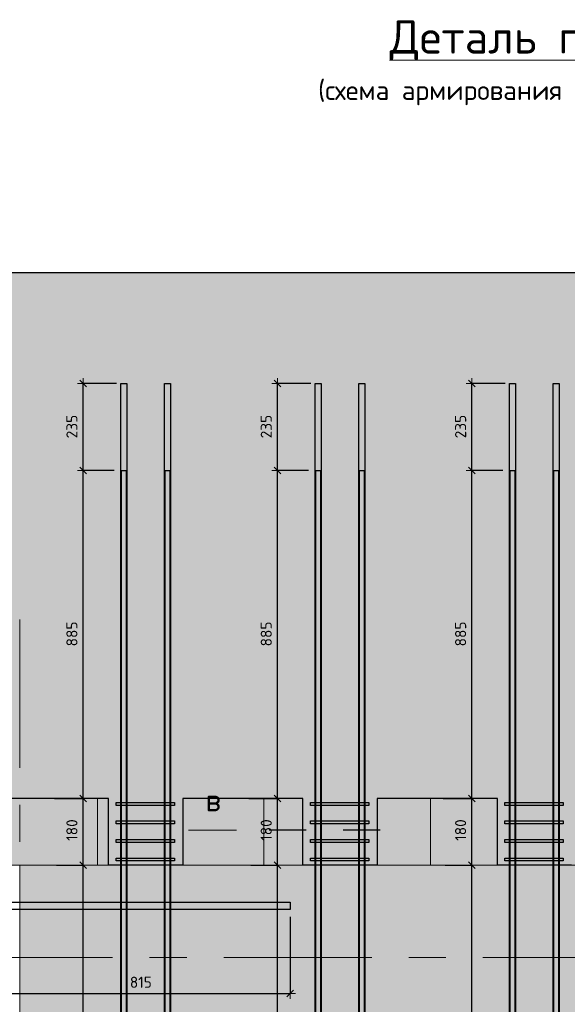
# Model space of a CAD drawing. Header units: metres. Extents: x -38 to 107, y -15 to 21.
# Tile 82 of 167: x 81.24 to 82.72, y -6.23 to -3.57. Entities that reach past the tile are written whole.
import ezdxf

# ---------------------------------------------------------------- set-up
doc = ezdxf.new("R2010")
doc.units = ezdxf.units.M
doc.header["$PDMODE"] = 65
for name, pattern in [('______11', [0.5, 0.4, -0.05, 0, -0.05]), ('______2', [0.0405, 0.03, -0.0105]), ('______5', [1.1, 0.8, -0.1, 0.1, -0.1])]:
    doc.linetypes.add(name, pattern=pattern)
for name, color, linetype, lineweight in [('XR$5$Арм.стержн. Хомут', 240, 'Continuous', 35), ('XR$5$Арм.стержн.горизонт. 1', 180, 'Continuous', 35), ('XR$5$Арм.стержн.горизонт. 2', 202, 'Continuous', 35), ('XR$5$ВК__отв в полу 1-2 эт', 220, 'Continuous', 25), ('XR$5$Общий слой (1)_1', 7, 'Continuous', 13), ('XR$5$Осевая линия (1)', 7, '______5', 13), ('XR$5$Перекрытие (1)', 7, 'Continuous', 35), ('XR$5$Размерная линия (1)', 7, 'Continuous', 13), ('XR$5$Текст_ общее_1', 7, 'Continuous', 13)]:
    doc.layers.add(name, color=color, linetype=linetype, lineweight=lineweight)
doc.layers.add('XR$5$Арм.стержн.Доп. Арм верхн.зоны Х', color=7, linetype='Continuous', lineweight=35, true_color=0x8c8cff)
doc.styles.add('ISOCPEUR', font='txt')
doc.dimstyles.new('DIMSTYLE_24', dxfattribs={"dimtxt": 0.03, "dimasz": 0.03, "dimexe": 0, "dimexo": 0, "dimgap": 0.015, "dimtad": 2, "dimdec": 0, "dimlfac": 1000, "dimrnd": 5, "dimzin": 12, "dimdsep": 46, "dimtxsty": 'ISOCPEUR', "dimblk1": 'ALL_ML_STRICH', "dimblk2": 'ALL_ML_STRICH', "dimsah": 1, "dimcen": 0, "dimclrd": 7, "dimclre": 256, "dimclrt": 7, "dimadec": 0, "dimazin": 0, "dimtfac": 1, "dimtdec": 0, "dimtix": 1, "dimtmove": 2, "dimatfit": 3, "dimfxl": 0, "dimtzin": 0, "dimlwd": 0, "dimlwe": -3, "dimarcsym": 0})
pattern_1 = [(0, (0.45, 0.45), (0.225, 0.225), [0.225, -0.225]), (90, (0.45, 0.45), (-0.225, 0.225), [0.225, -0.225])]

# ---------------------------------------------------------------- blocks, each defined once
blk = doc.blocks.new('ALL_ML_STRICH')
at = {"color": 0, "linetype": 'ByBlock', "lineweight": -2}
for p, q in [((-1, 0), (0.5, 0)), ((-0.3, -0.3), (0.3, 0.3)), ((0, -0.5), (0, 0.5))]:
    blk.add_line(p, q, dxfattribs=at)
blk = doc.blocks.new('*D768')
at = {"layer": 'DEFPOINTS', "color": 7, "linetype": 'Continuous', "lineweight": 13, "transparency": 33554687}
for p in [(82.3694, -5.8499), (82.4614, -6.7349), (82.5656, -6.7349)]:
    blk.add_point(p, dxfattribs=at)
at = {"layer": 'XR$5$Размерная линия (1)', "color": 9, "linetype": 'Continuous', "lineweight": -2, "true_color": 0xc7c7c7, "transparency": 33554687}
for p, q in [((82.3894, -5.8499), (82.4614, -5.8499)), ((82.5456, -6.7349), (82.4614, -6.7349))]:
    blk.add_line(p, q, dxfattribs=at)
at = {"layer": 'XR$5$Размерная линия (1)', "color": 7, "linetype": 'Continuous', "lineweight": -2, "transparency": 33554687}
blk.add_line((82.4614, -6.7349), (82.4614, -5.8499), dxfattribs=at)
at = {"layer": 'XR$5$Размерная линия (1)', "color": 7, "linetype": 'Continuous', "lineweight": 13, "transparency": 33554687, "xscale": 0.03, "yscale": 0.03, "zscale": 0.03}
for p, rotation in [((82.4614, -5.8499), 90), ((82.4614, -6.7349), 270)]:
    blk.add_blockref('ALL_ML_STRICH', p, dxfattribs=dict(at, rotation=rotation))
at = {"layer": 'XR$5$Размерная линия (1)', "color": 7, "linetype": 'Continuous', "lineweight": 13, "transparency": 33554687, "insert": (82.4314, -6.2909), "char_height": 0.03, "width": 0.09, "attachment_point": 5, "rotation": 90, "style": 'ISOCPEUR'}
blk.add_mtext('\\A1;{885}', dxfattribs=at)
blk = doc.blocks.new('*D769')
at = {"layer": 'DEFPOINTS', "color": 7, "linetype": 'Continuous', "lineweight": 13, "transparency": 33554687}
for p in [(82.3647, -5.6699), (82.3694, -5.8499), (82.4614, -5.8499)]:
    blk.add_point(p, dxfattribs=at)
at = {"layer": 'XR$5$Размерная линия (1)', "color": 9, "linetype": 'Continuous', "lineweight": -2, "true_color": 0xc7c7c7, "transparency": 33554687}
for p, q in [((82.3847, -5.6699), (82.4614, -5.6699)), ((82.3894, -5.8499), (82.4614, -5.8499))]:
    blk.add_line(p, q, dxfattribs=at)
at = {"layer": 'XR$5$Размерная линия (1)', "color": 7, "linetype": 'Continuous', "lineweight": -2, "transparency": 33554687}
blk.add_line((82.4614, -5.8499), (82.4614, -5.6699), dxfattribs=at)
at = {"layer": 'XR$5$Размерная линия (1)', "color": 7, "linetype": 'Continuous', "lineweight": 13, "transparency": 33554687, "xscale": 0.03, "yscale": 0.03, "zscale": 0.03}
for p, rotation in [((82.4614, -5.6699), 90), ((82.4614, -5.8499), 270)]:
    blk.add_blockref('ALL_ML_STRICH', p, dxfattribs=dict(at, rotation=rotation))
at = {"layer": 'XR$5$Размерная линия (1)', "color": 7, "linetype": 'Continuous', "lineweight": 13, "transparency": 33554687, "insert": (82.4314, -5.7554), "char_height": 0.03, "width": 0.09, "attachment_point": 5, "rotation": 90, "style": 'ISOCPEUR'}
blk.add_mtext('\\A1;{180}', dxfattribs=at)
blk = doc.blocks.new('*D770')
at = {"layer": 'DEFPOINTS', "color": 7, "linetype": 'Continuous', "lineweight": 13, "transparency": 33554687}
for p in [(82.5656, -4.7849), (82.3647, -5.6699), (82.4614, -5.6699)]:
    blk.add_point(p, dxfattribs=at)
at = {"layer": 'XR$5$Размерная линия (1)', "color": 9, "linetype": 'Continuous', "lineweight": -2, "true_color": 0xc7c7c7, "transparency": 33554687}
for p, q in [((82.5456, -4.7849), (82.4614, -4.7849)), ((82.3847, -5.6699), (82.4614, -5.6699))]:
    blk.add_line(p, q, dxfattribs=at)
at = {"layer": 'XR$5$Размерная линия (1)', "color": 7, "linetype": 'Continuous', "lineweight": -2, "transparency": 33554687}
blk.add_line((82.4614, -5.6699), (82.4614, -4.7849), dxfattribs=at)
at = {"layer": 'XR$5$Размерная линия (1)', "color": 7, "linetype": 'Continuous', "lineweight": 13, "transparency": 33554687, "xscale": 0.03, "yscale": 0.03, "zscale": 0.03}
for p, rotation in [((82.4614, -4.7849), 90), ((82.4614, -5.6699), 270)]:
    blk.add_blockref('ALL_ML_STRICH', p, dxfattribs=dict(at, rotation=rotation))
at = {"layer": 'XR$5$Размерная линия (1)', "color": 7, "linetype": 'Continuous', "lineweight": 13, "transparency": 33554687, "insert": (82.4314, -5.2259), "char_height": 0.03, "width": 0.09, "attachment_point": 5, "rotation": 90, "style": 'ISOCPEUR'}
blk.add_mtext('\\A1;{885}', dxfattribs=at)
blk = doc.blocks.new('*D771')
at = {"layer": 'DEFPOINTS', "color": 7, "linetype": 'Continuous', "lineweight": 13, "transparency": 33554687}
for p in [(82.5721, -4.5499), (82.4614, -4.7849), (82.5656, -4.7849)]:
    blk.add_point(p, dxfattribs=at)
at = {"layer": 'XR$5$Размерная линия (1)', "color": 9, "linetype": 'Continuous', "lineweight": -2, "true_color": 0xc7c7c7, "transparency": 33554687}
for p, q in [((82.5521, -4.5499), (82.4614, -4.5499)), ((82.5456, -4.7849), (82.4614, -4.7849))]:
    blk.add_line(p, q, dxfattribs=at)
at = {"layer": 'XR$5$Размерная линия (1)', "color": 7, "linetype": 'Continuous', "lineweight": -2, "transparency": 33554687}
blk.add_line((82.4614, -4.7849), (82.4614, -4.5499), dxfattribs=at)
at = {"layer": 'XR$5$Размерная линия (1)', "color": 7, "linetype": 'Continuous', "lineweight": 13, "transparency": 33554687, "xscale": 0.03, "yscale": 0.03, "zscale": 0.03}
for p, rotation in [((82.4614, -4.5499), 90), ((82.4614, -4.7849), 270)]:
    blk.add_blockref('ALL_ML_STRICH', p, dxfattribs=dict(at, rotation=rotation))
at = {"layer": 'XR$5$Размерная линия (1)', "color": 7, "linetype": 'Continuous', "lineweight": 13, "transparency": 33554687, "insert": (82.4314, -4.6659), "char_height": 0.03, "width": 0.09, "attachment_point": 5, "rotation": 90, "style": 'ISOCPEUR'}
blk.add_mtext('\\A1;{235}', dxfattribs=at)
blk = doc.blocks.new('*D773')
at = {"layer": 'DEFPOINTS', "color": 7, "linetype": 'Continuous', "lineweight": 13, "transparency": 33554687}
for p in [(81.8444, -5.8499), (81.9364, -6.7349), (82.0406, -6.7349)]:
    blk.add_point(p, dxfattribs=at)
at = {"layer": 'XR$5$Размерная линия (1)', "color": 9, "linetype": 'Continuous', "lineweight": -2, "true_color": 0xc7c7c7, "transparency": 33554687}
for p, q in [((81.8644, -5.8499), (81.9364, -5.8499)), ((82.0206, -6.7349), (81.9364, -6.7349))]:
    blk.add_line(p, q, dxfattribs=at)
at = {"layer": 'XR$5$Размерная линия (1)', "color": 7, "linetype": 'Continuous', "lineweight": -2, "transparency": 33554687}
blk.add_line((81.9364, -6.7349), (81.9364, -5.8499), dxfattribs=at)
at = {"layer": 'XR$5$Размерная линия (1)', "color": 7, "linetype": 'Continuous', "lineweight": 13, "transparency": 33554687, "xscale": 0.03, "yscale": 0.03, "zscale": 0.03}
for p, rotation in [((81.9364, -5.8499), 90), ((81.9364, -6.7349), 270)]:
    blk.add_blockref('ALL_ML_STRICH', p, dxfattribs=dict(at, rotation=rotation))
at = {"layer": 'XR$5$Размерная линия (1)', "color": 7, "linetype": 'Continuous', "lineweight": 13, "transparency": 33554687, "insert": (81.9064, -6.2909), "char_height": 0.03, "width": 0.09, "attachment_point": 5, "rotation": 90, "style": 'ISOCPEUR'}
blk.add_mtext('\\A1;{885}', dxfattribs=at)
blk = doc.blocks.new('*D774')
at = {"layer": 'DEFPOINTS', "color": 7, "linetype": 'Continuous', "lineweight": 13, "transparency": 33554687}
for p in [(81.8397, -5.6699), (81.8444, -5.8499), (81.9364, -5.8499)]:
    blk.add_point(p, dxfattribs=at)
at = {"layer": 'XR$5$Размерная линия (1)', "color": 9, "linetype": 'Continuous', "lineweight": -2, "true_color": 0xc7c7c7, "transparency": 33554687}
for p, q in [((81.8597, -5.6699), (81.9364, -5.6699)), ((81.8644, -5.8499), (81.9364, -5.8499))]:
    blk.add_line(p, q, dxfattribs=at)
at = {"layer": 'XR$5$Размерная линия (1)', "color": 7, "linetype": 'Continuous', "lineweight": -2, "transparency": 33554687}
blk.add_line((81.9364, -5.8499), (81.9364, -5.6699), dxfattribs=at)
at = {"layer": 'XR$5$Размерная линия (1)', "color": 7, "linetype": 'Continuous', "lineweight": 13, "transparency": 33554687, "xscale": 0.03, "yscale": 0.03, "zscale": 0.03}
for p, rotation in [((81.9364, -5.6699), 90), ((81.9364, -5.8499), 270)]:
    blk.add_blockref('ALL_ML_STRICH', p, dxfattribs=dict(at, rotation=rotation))
at = {"layer": 'XR$5$Размерная линия (1)', "color": 7, "linetype": 'Continuous', "lineweight": 13, "transparency": 33554687, "insert": (81.9064, -5.7554), "char_height": 0.03, "width": 0.09, "attachment_point": 5, "rotation": 90, "style": 'ISOCPEUR'}
blk.add_mtext('\\A1;{180}', dxfattribs=at)
blk = doc.blocks.new('*D775')
at = {"layer": 'DEFPOINTS', "color": 7, "linetype": 'Continuous', "lineweight": 13, "transparency": 33554687}
for p in [(82.0406, -4.7849), (81.8397, -5.6699), (81.9364, -5.6699)]:
    blk.add_point(p, dxfattribs=at)
at = {"layer": 'XR$5$Размерная линия (1)', "color": 9, "linetype": 'Continuous', "lineweight": -2, "true_color": 0xc7c7c7, "transparency": 33554687}
for p, q in [((82.0206, -4.7849), (81.9364, -4.7849)), ((81.8597, -5.6699), (81.9364, -5.6699))]:
    blk.add_line(p, q, dxfattribs=at)
at = {"layer": 'XR$5$Размерная линия (1)', "color": 7, "linetype": 'Continuous', "lineweight": -2, "transparency": 33554687}
blk.add_line((81.9364, -5.6699), (81.9364, -4.7849), dxfattribs=at)
at = {"layer": 'XR$5$Размерная линия (1)', "color": 7, "linetype": 'Continuous', "lineweight": 13, "transparency": 33554687, "xscale": 0.03, "yscale": 0.03, "zscale": 0.03}
for p, rotation in [((81.9364, -4.7849), 90), ((81.9364, -5.6699), 270)]:
    blk.add_blockref('ALL_ML_STRICH', p, dxfattribs=dict(at, rotation=rotation))
at = {"layer": 'XR$5$Размерная линия (1)', "color": 7, "linetype": 'Continuous', "lineweight": 13, "transparency": 33554687, "insert": (81.9064, -5.2259), "char_height": 0.03, "width": 0.09, "attachment_point": 5, "rotation": 90, "style": 'ISOCPEUR'}
blk.add_mtext('\\A1;{885}', dxfattribs=at)
blk = doc.blocks.new('*D776')
at = {"layer": 'DEFPOINTS', "color": 7, "linetype": 'Continuous', "lineweight": 13, "transparency": 33554687}
for p in [(82.0471, -4.5499), (81.9364, -4.7849), (82.0406, -4.7849)]:
    blk.add_point(p, dxfattribs=at)
at = {"layer": 'XR$5$Размерная линия (1)', "color": 9, "linetype": 'Continuous', "lineweight": -2, "true_color": 0xc7c7c7, "transparency": 33554687}
for p, q in [((82.0271, -4.5499), (81.9364, -4.5499)), ((82.0206, -4.7849), (81.9364, -4.7849))]:
    blk.add_line(p, q, dxfattribs=at)
at = {"layer": 'XR$5$Размерная линия (1)', "color": 7, "linetype": 'Continuous', "lineweight": -2, "transparency": 33554687}
blk.add_line((81.9364, -4.7849), (81.9364, -4.5499), dxfattribs=at)
at = {"layer": 'XR$5$Размерная линия (1)', "color": 7, "linetype": 'Continuous', "lineweight": 13, "transparency": 33554687, "xscale": 0.03, "yscale": 0.03, "zscale": 0.03}
for p, rotation in [((81.9364, -4.5499), 90), ((81.9364, -4.7849), 270)]:
    blk.add_blockref('ALL_ML_STRICH', p, dxfattribs=dict(at, rotation=rotation))
at = {"layer": 'XR$5$Размерная линия (1)', "color": 7, "linetype": 'Continuous', "lineweight": 13, "transparency": 33554687, "insert": (81.9064, -4.6659), "char_height": 0.03, "width": 0.09, "attachment_point": 5, "rotation": 90, "style": 'ISOCPEUR'}
blk.add_mtext('\\A1;{235}', dxfattribs=at)
blk = doc.blocks.new('*D778')
at = {"layer": 'DEFPOINTS', "color": 7, "linetype": 'Continuous', "lineweight": 13, "transparency": 33554687}
for p in [(81.3194, -5.8499), (81.4114, -6.7349), (81.5156, -6.7349)]:
    blk.add_point(p, dxfattribs=at)
at = {"layer": 'XR$5$Размерная линия (1)', "color": 9, "linetype": 'Continuous', "lineweight": -2, "true_color": 0xc7c7c7, "transparency": 33554687}
for p, q in [((81.3394, -5.8499), (81.4114, -5.8499)), ((81.4956, -6.7349), (81.4114, -6.7349))]:
    blk.add_line(p, q, dxfattribs=at)
at = {"layer": 'XR$5$Размерная линия (1)', "color": 7, "linetype": 'Continuous', "lineweight": -2, "transparency": 33554687}
blk.add_line((81.4114, -6.7349), (81.4114, -5.8499), dxfattribs=at)
at = {"layer": 'XR$5$Размерная линия (1)', "color": 7, "linetype": 'Continuous', "lineweight": 13, "transparency": 33554687, "xscale": 0.03, "yscale": 0.03, "zscale": 0.03}
for p, rotation in [((81.4114, -5.8499), 90), ((81.4114, -6.7349), 270)]:
    blk.add_blockref('ALL_ML_STRICH', p, dxfattribs=dict(at, rotation=rotation))
at = {"layer": 'XR$5$Размерная линия (1)', "color": 7, "linetype": 'Continuous', "lineweight": 13, "transparency": 33554687, "insert": (81.3814, -6.2909), "char_height": 0.03, "width": 0.09, "attachment_point": 5, "rotation": 90, "style": 'ISOCPEUR'}
blk.add_mtext('\\A1;{885}', dxfattribs=at)
blk = doc.blocks.new('*D779')
at = {"layer": 'DEFPOINTS', "color": 7, "linetype": 'Continuous', "lineweight": 13, "transparency": 33554687}
for p in [(81.3147, -5.6699), (81.3194, -5.8499), (81.4114, -5.8499)]:
    blk.add_point(p, dxfattribs=at)
at = {"layer": 'XR$5$Размерная линия (1)', "color": 9, "linetype": 'Continuous', "lineweight": -2, "true_color": 0xc7c7c7, "transparency": 33554687}
for p, q in [((81.3347, -5.6699), (81.4114, -5.6699)), ((81.3394, -5.8499), (81.4114, -5.8499))]:
    blk.add_line(p, q, dxfattribs=at)
at = {"layer": 'XR$5$Размерная линия (1)', "color": 7, "linetype": 'Continuous', "lineweight": -2, "transparency": 33554687}
blk.add_line((81.4114, -5.8499), (81.4114, -5.6699), dxfattribs=at)
at = {"layer": 'XR$5$Размерная линия (1)', "color": 7, "linetype": 'Continuous', "lineweight": 13, "transparency": 33554687, "xscale": 0.03, "yscale": 0.03, "zscale": 0.03}
for p, rotation in [((81.4114, -5.6699), 90), ((81.4114, -5.8499), 270)]:
    blk.add_blockref('ALL_ML_STRICH', p, dxfattribs=dict(at, rotation=rotation))
at = {"layer": 'XR$5$Размерная линия (1)', "color": 7, "linetype": 'Continuous', "lineweight": 13, "transparency": 33554687, "insert": (81.3814, -5.7554), "char_height": 0.03, "width": 0.09, "attachment_point": 5, "rotation": 90, "style": 'ISOCPEUR'}
blk.add_mtext('\\A1;{180}', dxfattribs=at)
blk = doc.blocks.new('*D780')
at = {"layer": 'DEFPOINTS', "color": 7, "linetype": 'Continuous', "lineweight": 13, "transparency": 33554687}
for p in [(81.5156, -4.7849), (81.3147, -5.6699), (81.4114, -5.6699)]:
    blk.add_point(p, dxfattribs=at)
at = {"layer": 'XR$5$Размерная линия (1)', "color": 9, "linetype": 'Continuous', "lineweight": -2, "true_color": 0xc7c7c7, "transparency": 33554687}
for p, q in [((81.4956, -4.7849), (81.4114, -4.7849)), ((81.3347, -5.6699), (81.4114, -5.6699))]:
    blk.add_line(p, q, dxfattribs=at)
at = {"layer": 'XR$5$Размерная линия (1)', "color": 7, "linetype": 'Continuous', "lineweight": -2, "transparency": 33554687}
blk.add_line((81.4114, -5.6699), (81.4114, -4.7849), dxfattribs=at)
at = {"layer": 'XR$5$Размерная линия (1)', "color": 7, "linetype": 'Continuous', "lineweight": 13, "transparency": 33554687, "xscale": 0.03, "yscale": 0.03, "zscale": 0.03}
for p, rotation in [((81.4114, -4.7849), 90), ((81.4114, -5.6699), 270)]:
    blk.add_blockref('ALL_ML_STRICH', p, dxfattribs=dict(at, rotation=rotation))
at = {"layer": 'XR$5$Размерная линия (1)', "color": 7, "linetype": 'Continuous', "lineweight": 13, "transparency": 33554687, "insert": (81.3814, -5.2259), "char_height": 0.03, "width": 0.09, "attachment_point": 5, "rotation": 90, "style": 'ISOCPEUR'}
blk.add_mtext('\\A1;{885}', dxfattribs=at)
blk = doc.blocks.new('*D781')
at = {"layer": 'DEFPOINTS', "color": 7, "linetype": 'Continuous', "lineweight": 13, "transparency": 33554687}
for p in [(81.5221, -4.5499), (81.4114, -4.7849), (81.5156, -4.7849)]:
    blk.add_point(p, dxfattribs=at)
at = {"layer": 'XR$5$Размерная линия (1)', "color": 9, "linetype": 'Continuous', "lineweight": -2, "true_color": 0xc7c7c7, "transparency": 33554687}
for p, q in [((81.5021, -4.5499), (81.4114, -4.5499)), ((81.4956, -4.7849), (81.4114, -4.7849))]:
    blk.add_line(p, q, dxfattribs=at)
at = {"layer": 'XR$5$Размерная линия (1)', "color": 7, "linetype": 'Continuous', "lineweight": -2, "transparency": 33554687}
blk.add_line((81.4114, -4.7849), (81.4114, -4.5499), dxfattribs=at)
at = {"layer": 'XR$5$Размерная линия (1)', "color": 7, "linetype": 'Continuous', "lineweight": 13, "transparency": 33554687, "xscale": 0.03, "yscale": 0.03, "zscale": 0.03}
for p, rotation in [((81.4114, -4.5499), 90), ((81.4114, -4.7849), 270)]:
    blk.add_blockref('ALL_ML_STRICH', p, dxfattribs=dict(at, rotation=rotation))
at = {"layer": 'XR$5$Размерная линия (1)', "color": 7, "linetype": 'Continuous', "lineweight": 13, "transparency": 33554687, "insert": (81.3814, -4.6659), "char_height": 0.03, "width": 0.09, "attachment_point": 5, "rotation": 90, "style": 'ISOCPEUR'}
blk.add_mtext('\\A1;{235}', dxfattribs=at)
blk = doc.blocks.new('*D871')
at = {"layer": 'DEFPOINTS', "color": 7, "linetype": 'Continuous', "lineweight": 13, "transparency": 33554687}
for p in [(81.1556, -5.8499), (81.9706, -5.9699), (81.1556, -6.1964)]:
    blk.add_point(p, dxfattribs=at)
at = {"layer": 'XR$5$Размерная линия (1)', "color": 9, "linetype": 'Continuous', "lineweight": -2, "true_color": 0xc7c7c7, "transparency": 33554687}
for p, q in [((81.1556, -5.8699), (81.1556, -6.1964)), ((81.9706, -5.9899), (81.9706, -6.1964))]:
    blk.add_line(p, q, dxfattribs=at)
at = {"layer": 'XR$5$Размерная линия (1)', "color": 7, "linetype": 'Continuous', "lineweight": -2, "transparency": 33554687}
blk.add_line((81.1556, -6.1964), (81.9706, -6.1964), dxfattribs=at)
at = {"layer": 'XR$5$Размерная линия (1)', "color": 7, "linetype": 'Continuous', "lineweight": 13, "transparency": 33554687, "xscale": 0.03, "yscale": 0.03, "zscale": 0.03, "rotation": 180}
blk.add_blockref('ALL_ML_STRICH', (81.1556, -6.1964), dxfattribs=at)
at = {"layer": 'XR$5$Размерная линия (1)', "color": 7, "linetype": 'Continuous', "lineweight": 13, "transparency": 33554687, "xscale": 0.03, "yscale": 0.03, "zscale": 0.03}
blk.add_blockref('ALL_ML_STRICH', (81.9706, -6.1964), dxfattribs=at)
at = {"layer": 'XR$5$Размерная линия (1)', "color": 7, "linetype": 'Continuous', "lineweight": 13, "transparency": 33554687, "insert": (81.5676, -6.1664), "char_height": 0.03, "width": 0.09, "attachment_point": 5, "style": 'ISOCPEUR'}
blk.add_mtext('\\A1;{815}', dxfattribs=at)

msp = doc.modelspace()

# ---------------------------------------------------------------- hatches: boundary and pattern name
at = {"linetype": 'Continuous', "lineweight": 13, "true_color": 0xf1f1f1, "transparency": 33554687}
for points in [[(84.3056, -4.2499), (80.9556, -4.2499), (80.9556, -5.8499), (84.3056, -5.8499)], [(81.24, -7.2854), (84.4996, -7.2854), (84.4996, -5.8499), (81.24, -5.8499)]]:
    msp.add_hatch(color=7, dxfattribs=at).paths.add_polyline_path(points)
at = {"linetype": 'Continuous', "lineweight": 13, "transparency": 33554687}
h = msp.add_hatch(dxfattribs=at)
h.set_pattern_fill('____', scale=0.225, style=0, pattern_type=2)
h.set_pattern_definition(pattern_1)
h.paths.add_polyline_path([(81.4806, -5.6699), (81.1556, -5.6699), (81.1556, -5.8499), (81.4806, -5.8499)], flags=0)
h = msp.add_hatch(dxfattribs=at)
h.set_pattern_fill('____', scale=0.225, style=0, pattern_type=2)
h.set_pattern_definition(pattern_1)
h.paths.add_polyline_path([(82.0056, -5.6699), (81.6806, -5.6699), (81.6806, -5.8499), (82.0056, -5.8499)], flags=0)
h = msp.add_hatch(dxfattribs=at)
h.set_pattern_fill('____', scale=0.225, style=0, pattern_type=2)
h.set_pattern_definition(pattern_1)
h.paths.add_polyline_path([(82.5306, -5.6699), (82.2056, -5.6699), (82.2056, -5.8499), (82.5306, -5.8499)], flags=0)
at = {"linetype": 'Continuous', "lineweight": 25, "true_color": 0x000000, "transparency": 33554687}
msp.add_hatch(color=18, dxfattribs=at).paths.add_polyline_path([(81.8277, -5.7436), (81.8284, -5.7435), (81.9259, -5.7435), (81.9259, -5.7686), (81.8284, -5.7686), (81.8277, -5.7686), (81.8269, -5.7684), (81.8262, -5.7682), (81.8255, -5.7678), (81.8249, -5.7674), (81.8243, -5.7669), (81.8238, -5.7663), (81.8234, -5.7657), (81.823, -5.765), (81.8228, -5.7643), (81.8226, -5.7635), (81.8226, -5.7627), (81.8226, -5.7494), (81.8226, -5.7486), (81.8228, -5.7479), (81.823, -5.7471), (81.8234, -5.7465), (81.8238, -5.7458), (81.8243, -5.7452), (81.8249, -5.7447), (81.8255, -5.7443), (81.8262, -5.744), (81.8269, -5.7437)], flags=16)
msp.add_hatch(color=18, dxfattribs=at).paths.add_polyline_path([(82.3081, -5.7436), (82.3073, -5.7435), (82.2099, -5.7435), (82.2099, -5.7686), (82.3073, -5.7686), (82.3081, -5.7686), (82.3089, -5.7684), (82.3096, -5.7682), (82.3103, -5.7678), (82.3109, -5.7674), (82.3115, -5.7669), (82.312, -5.7663), (82.3124, -5.7657), (82.3128, -5.765), (82.313, -5.7643), (82.3132, -5.7635), (82.3132, -5.7627), (82.3132, -5.7494), (82.3132, -5.7486), (82.313, -5.7479), (82.3128, -5.7471), (82.3124, -5.7465), (82.312, -5.7458), (82.3115, -5.7452), (82.3109, -5.7447), (82.3103, -5.7443), (82.3096, -5.744), (82.3089, -5.7437)])

# ---------------------------------------------------------------- linework, layer by layer
at = {"color": 7, "linetype": '______2', "lineweight": 25, "transparency": 33554687}
msp.add_line((82.2145, -5.7561), (81.9059, -5.7561), dxfattribs=at)
at = {"color": 7, "linetype": 'Continuous', "lineweight": 13, "transparency": 33554687}
for q in [(81.2406, -7.0099), (84.4306, -5.8499)]:
    msp.add_line((81.2406, -5.8499), q, dxfattribs=at)
at = {"layer": 'XR$5$Арм.стержн. Хомут', "color": 40, "linetype": 'Continuous', "lineweight": 25, "transparency": 33554687}
for points in [[(81.5006, -5.6809), (81.6586, -5.6809), (81.6586, -5.6889), (81.5006, -5.6889), (81.5006, -5.6809)], [(82.0256, -5.6809), (82.1836, -5.6809), (82.1836, -5.6889), (82.0256, -5.6889), (82.0256, -5.6809)], [(82.5506, -5.6809), (82.7086, -5.6809), (82.7086, -5.6889), (82.5506, -5.6889), (82.5506, -5.6809)], [(81.5006, -5.7309), (81.6586, -5.7309), (81.6586, -5.7389), (81.5006, -5.7389), (81.5006, -5.7309)], [(82.0256, -5.7309), (82.1836, -5.7309), (82.1836, -5.7389), (82.0256, -5.7389), (82.0256, -5.7309)], [(82.5506, -5.7309), (82.7086, -5.7309), (82.7086, -5.7389), (82.5506, -5.7389), (82.5506, -5.7309)], [(81.5006, -5.7809), (81.6586, -5.7809), (81.6586, -5.7889), (81.5006, -5.7889), (81.5006, -5.7809)], [(82.0256, -5.7809), (82.1836, -5.7809), (82.1836, -5.7889), (82.0256, -5.7889), (82.0256, -5.7809)], [(82.5506, -5.7809), (82.7086, -5.7809), (82.7086, -5.7889), (82.5506, -5.7889), (82.5506, -5.7809)], [(81.5006, -5.8309), (81.6586, -5.8309), (81.6586, -5.8389), (81.5006, -5.8389), (81.5006, -5.8309)], [(82.0256, -5.8309), (82.1836, -5.8309), (82.1836, -5.8389), (82.0256, -5.8389), (82.0256, -5.8309)], [(82.5506, -5.8309), (82.7086, -5.8309), (82.7086, -5.8389), (82.5506, -5.8389), (82.5506, -5.8309)]]:
    msp.add_lwpolyline(points, dxfattribs=at)
at = {"layer": 'XR$5$Арм.стержн.горизонт. 1', "color": 7, "linetype": 'Continuous', "lineweight": 25, "transparency": 33554687}
for points in [[(81.5136, -6.8899), (81.5136, -4.5499), (81.5296, -4.5499), (81.5296, -6.8899), (81.5136, -6.8899)], [(81.6316, -6.8899), (81.6316, -4.5499), (81.6476, -4.5499), (81.6476, -6.8899), (81.6316, -6.8899)], [(82.0386, -6.8899), (82.0386, -4.5499), (82.0546, -4.5499), (82.0546, -6.8899), (82.0386, -6.8899)], [(82.1566, -6.8899), (82.1566, -4.5499), (82.1726, -4.5499), (82.1726, -6.8899), (82.1566, -6.8899)], [(82.5636, -6.8899), (82.5636, -4.5499), (82.5796, -4.5499), (82.5796, -6.8899), (82.5636, -6.8899)], [(82.6816, -6.8899), (82.6816, -4.5499), (82.6976, -4.5499), (82.6976, -6.8899), (82.6816, -6.8899)]]:
    msp.add_lwpolyline(points, dxfattribs=at)
at = {"layer": 'XR$5$Арм.стержн.горизонт. 2', "color": 34, "linetype": 'Continuous', "lineweight": 25, "transparency": 33554687}
for points in [[(81.5276, -4.7849), (81.5276, -6.7349), (81.5156, -6.7349), (81.5156, -4.7849), (81.5276, -4.7849)], [(81.6456, -4.7849), (81.6456, -6.7349), (81.6336, -6.7349), (81.6336, -4.7849), (81.6456, -4.7849)], [(82.0526, -4.7849), (82.0526, -6.7349), (82.0406, -6.7349), (82.0406, -4.7849), (82.0526, -4.7849)], [(82.1706, -4.7849), (82.1706, -6.7349), (82.1586, -6.7349), (82.1586, -4.7849), (82.1706, -4.7849)], [(82.5776, -4.7849), (82.5776, -6.7349), (82.5656, -6.7349), (82.5656, -4.7849), (82.5776, -4.7849)], [(82.6956, -4.7849), (82.6956, -6.7349), (82.6836, -6.7349), (82.6836, -4.7849), (82.6956, -4.7849)]]:
    msp.add_lwpolyline(points, dxfattribs=at)
at = {"layer": 'XR$5$Арм.стержн.Доп. Арм верхн.зоны Х', "color": 7, "linetype": 'Continuous', "lineweight": 25, "transparency": 33554687}
msp.add_lwpolyline([(81.9706, -5.9699), (81.2, -5.9699), (81.1825, -5.9675), (81.1643, -5.9615), (81.1476, -5.9521), (81.1339, -5.9406), (81.1224, -5.9269), (81.1131, -5.9102), (81.1071, -5.892), (81.1046, -5.8745), (81.1046, -4.2999), (81.1246, -4.2999), (81.1246, -5.8731), (81.1266, -5.8875), (81.1314, -5.9021), (81.139, -5.9155), (81.1481, -5.9264), (81.159, -5.9356), (81.1724, -5.9431), (81.1871, -5.9479), (81.2014, -5.9499), (81.9706, -5.9499), (81.9706, -5.9699)], dxfattribs=at)
msp.add_lwpolyline([(81.9706, -5.9699), (81.2, -5.9699), (81.1825, -5.9675), (81.1643, -5.9615), (81.1476, -5.9521), (81.1339, -5.9406), (81.1224, -5.9269), (81.1131, -5.9102), (81.1071, -5.892), (81.1046, -5.8745), (81.1046, -4.2999), (81.1246, -4.2999), (81.1246, -5.8731), (81.1266, -5.8875), (81.1314, -5.9021), (81.139, -5.9155), (81.1481, -5.9264), (81.159, -5.9356), (81.1724, -5.9431), (81.1871, -5.9479), (81.2014, -5.9499), (81.9706, -5.9499), (81.9706, -5.9699)], dxfattribs=at)
at = {"layer": 'XR$5$ВК__отв в полу 1-2 эт', "color": 7, "linetype": 'Continuous', "lineweight": 13, "transparency": 33554687}
msp.add_line((81.8259, -5.7561), (81.6959, -5.7561), dxfattribs=at)
at = {"layer": 'XR$5$Общий слой (1)_1', "color": 7, "linetype": 'Continuous', "lineweight": 13, "transparency": 33554687}
for p in [(80.455, -5.8499), (80.4556, -5.8499)]:
    msp.add_line(p, (84.4996, -5.8499), dxfattribs=at)
at = {"layer": 'XR$5$Осевая линия (1)', "color": 253, "linetype": '______11', "lineweight": 13, "true_color": 0xa0a0a0, "transparency": 33554687}
for p, q in [((81.2406, -5.1871), (81.2406, -7.3771)), ((84.2914, -6.0999), (79.9389, -6.0999))]:
    msp.add_line(p, q, dxfattribs=at)
at = {"layer": 'XR$5$Перекрытие (1)', "color": 7, "linetype": 'Continuous', "lineweight": 25, "transparency": 33554687}
for p, q in [((80.9556, -4.2499), (84.3056, -4.2499)), ((81.4806, -5.6699), (80.9556, -5.6699)), ((81.4806, -5.8499), (81.4806, -5.6699)), ((81.6806, -5.6699), (81.6806, -5.8499)), ((82.0056, -5.6699), (81.6806, -5.6699)), ((82.0056, -5.8499), (82.0056, -5.6699)), ((82.2056, -5.6699), (82.2056, -5.8499)), ((82.5306, -5.6699), (82.2056, -5.6699)), ((82.5306, -5.8499), (82.5306, -5.6699)), ((81.6806, -5.8499), (81.4806, -5.8499)), ((82.2056, -5.8499), (82.0056, -5.8499)), ((82.7306, -5.8499), (82.5306, -5.8499))]:
    msp.add_line(p, q, dxfattribs=at)

# ---------------------------------------------------------------- texts
at = {"color": 7, "linetype": 'Continuous', "lineweight": 13, "transparency": 33554687, "insert": (81.7632, -5.6746), "char_height": 0.06, "width": 0.065333, "attachment_point": 5, "style": 'ISOCPEUR'}
msp.add_mtext('\\A1;{\\fISOCPEUR|i0|b0;\\H0.060000;\\W1.000000;\\C7;в}\\P', dxfattribs=at)
at = {"layer": 'XR$5$Текст_ общее_1', "color": 7, "linetype": 'Continuous', "lineweight": 13, "transparency": 33554687, "insert": (82.6368, -3.5688), "char_height": 0.09, "width": 2.112075, "attachment_point": 2, "line_spacing_factor": 1.084337}
msp.add_mtext('\\A1;{\\L\\fISOCPEUR|i0|b0;\\H0.090000;\\W1.000000;\\C7;  Деталь плана 2\\l}\\P{\\fISOCPEUR|i0|b0;\\H0.052500;\\W1.000000;\\C7;(схема армирования ребер балкона)}\\P', dxfattribs=at)

# ---------------------------------------------------------------- dimensions: what is measured, and where the dimension line sits
at = {"layer": 'XR$5$Размерная линия (1)', "color": 7, "linetype": 'Continuous', "lineweight": 13, "transparency": 33554687}
for base, p1, p2, picture, middle in [((81.4114, -4.5499), (81.4956, -4.7849), (81.5021, -4.5499), '*D781', (81.3814, -4.6659)), ((81.9364, -4.5499), (82.0206, -4.7849), (82.0271, -4.5499), '*D776', (81.9064, -4.6659)), ((82.4614, -4.5499), (82.5456, -4.7849), (82.5521, -4.5499), '*D771', (82.4314, -4.6659)), ((81.4114, -4.7849), (81.3347, -5.6699), (81.4956, -4.7849), '*D780', (81.3814, -5.2259)), ((81.9364, -4.7849), (81.8597, -5.6699), (82.0206, -4.7849), '*D775', (81.9064, -5.2259)), ((82.4614, -4.7849), (82.3847, -5.6699), (82.5456, -4.7849), '*D770', (82.4314, -5.2259)), ((81.4114, -5.6699), (81.3394, -5.8499), (81.3347, -5.6699), '*D779', (81.3814, -5.7554)), ((81.9364, -5.6699), (81.8644, -5.8499), (81.8597, -5.6699), '*D774', (81.9064, -5.7554)), ((82.4614, -5.6699), (82.3894, -5.8499), (82.3847, -5.6699), '*D769', (82.4314, -5.7554)), ((81.4114, -5.8499), (81.4956, -6.7349), (81.3394, -5.8499), '*D778', (81.3814, -6.2909)), ((81.9364, -5.8499), (82.0206, -6.7349), (81.8644, -5.8499), '*D773', (81.9064, -6.2909)), ((82.4614, -5.8499), (82.5456, -6.7349), (82.3894, -5.8499), '*D768', (82.4314, -6.2909))]:
    dim = msp.add_linear_dim(base=base, p1=p1, p2=p2, angle=90, dimstyle='DIMSTYLE_24', override={"dimpost": '<>', "dimclrd": 7, "dimclre": 9, "dimclrt": 7, "dimlwd": 0, "dimlwe": 65533}, dxfattribs=at)
    dim.commit()
    dim.dimension.update_dxf_attribs({"geometry": picture, "text_midpoint": middle, "dimtype": 160})
dim = msp.add_linear_dim(base=(81.9706, -6.1964), p1=(81.1556, -5.8699), p2=(81.9706, -5.9899), dimstyle='DIMSTYLE_24', override={"dimpost": '<>', "dimclrd": 7, "dimclre": 9, "dimclrt": 7, "dimlwd": 0, "dimlwe": 65533}, dxfattribs=at)
dim.commit()
dim.dimension.update_dxf_attribs({"geometry": '*D871', "text_midpoint": (81.5676, -6.1664), "dimtype": 160})

doc.saveas('drawing.dxf')
